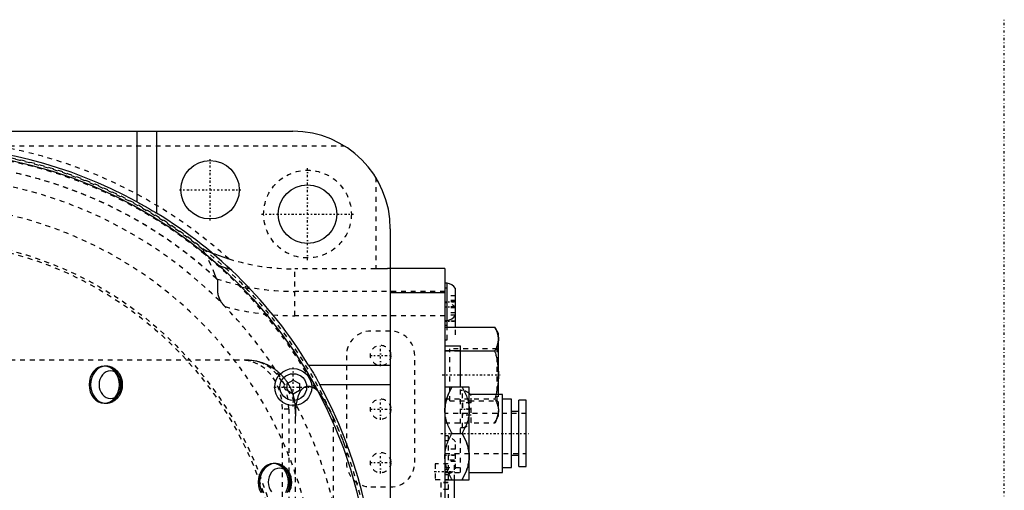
# Model space of a CAD drawing. Extents: x -584 to 223, y -128 to 128.
# Tile 20 of 20: x 21 to 223, y 23 to 120. Entities that reach past the tile are written whole.
import ezdxf

# ---------------------------------------------------------------- set-up
doc = ezdxf.new("R2010")
doc.units = 0
doc.linetypes.add('CENTER', pattern=[1.5, 0.45, -0.5, 0.05, -0.5])
doc.linetypes.add('DASHED', pattern=[2, 1, -1])
for name, color, linetype in [('AM_0', 7, 'CONTINUOUS'), ('AM_3', 7, 'DASHED'), ('AM_7', 7, 'CENTER')]:
    doc.layers.add(name, color=color, linetype=linetype)

msp = doc.modelspace()

# ---------------------------------------------------------------- linework, layer by layer
at = {"layer": 'AM_0', "color": 7, "linetype": 'CONTINUOUS'}
for p, q in [((-77, 97), (77, 97)), ((45, 97), (45, 82.53)), ((49, 97), (49, 80.22)), ((97, 77), (97, -77)), ((108.2, 68.86), (97, 68.86)), ((108.2, 68.86), (108.2, -68.86)), ((108.65, 65.8), (108.2, 65.8)), ((108.65, 56.81), (108.65, 65.8)), ((110.4, 56.81), (110.4, 64.75)), ((108.2, 63.86), (97, 63.86)), ((108.2, 58.2), (108.65, 58.2)), ((108.2, 57.2), (108.65, 57.2)), ((108.2, 56.81), (118.44, 56.81)), ((119.2, 55.5), (118.44, 56.81)), ((119.2, 43), (119.2, 55.5)), ((108.2, 53), (111.4, 53)), ((111.4, 44.5), (111.4, 53)), ((108.2, 52), (111.4, 52)), ((111.4, 51.91), (118.44, 51.91)), ((80.22, 49), (97, 49)), ((75.83, 45.22), (77.08, 45.94)), ((75.83, 43.78), (75.83, 45.22)), ((77.08, 45.94), (78.33, 45.22)), ((78.33, 45.22), (78.33, 43.78)), ((97, 45), (82.53, 45)), ((113.2, 44.5), (108.2, 44.5)), ((113.2, 25.5), (113.2, 44.5)), ((77.08, 43.06), (75.83, 43.78)), ((78.33, 43.78), (77.08, 43.06)), ((120, 43), (113.2, 43)), ((120, 27), (120, 43)), ((121.9, 42), (120, 42)), ((121.9, 28), (121.9, 42)), ((124.9, 41.8), (123.4, 41.8)), ((123.4, 28.2), (123.4, 41.8)), ((124.9, 28.2), (124.9, 41.8)), ((123.4, 39.5), (121.9, 39.5)), ((109.67, 35), (111.73, 35)), ((121.9, 30.5), (123.4, 30.5)), ((113.2, 27), (120, 27)), ((120, 28), (121.9, 28)), ((123.4, 28.2), (124.9, 28.2)), ((108.2, 25.5), (113.2, 25.5)), ((110.2, 3), (110.2, 25.5))]:
    msp.add_line(p, q, dxfattribs=at)
for points in [[(45, 82.53, 0), (45.12, 82.46, 0), (45.37, 82.33, 0), (45.62, 82.19, 0), (45.74, 82.12, 0), (45.87, 82.05, 0), (46.12, 81.91, 0), (46.37, 81.77, 0), (46.61, 81.63, 0), (46.86, 81.49, 0), (47.1, 81.35, 0), (47.21, 81.28, 0), (47.33, 81.22, 0), (47.56, 81.08, 0), (47.78, 80.95, 0), (47.99, 80.83, 0), (48.2, 80.7, 0), (48.39, 80.59, 0), (48.48, 80.53, 0), (48.57, 80.48, 0), (48.75, 80.37, 0), (48.92, 80.27, 0), (49, 80.22, 0)], [(118.44, 56.81, 0), (118.48, 56.74, 0), (118.57, 56.59, 0), (118.64, 56.45, 0), (118.68, 56.37, 0), (118.71, 56.3, 0), (118.78, 56.16, 0), (118.84, 56.02, 0), (118.89, 55.88, 0), (118.95, 55.75, 0), (118.99, 55.61, 0), (119.01, 55.55, 0), (119.03, 55.48, 0), (119.07, 55.35, 0), (119.1, 55.21, 0), (119.13, 55.08, 0), (119.15, 54.95, 0), (119.17, 54.82, 0), (119.18, 54.76, 0), (119.19, 54.69, 0), (119.19, 54.56, 0), (119.2, 54.43, 0), (119.2, 54.36, 0)], [(119.2, 54.36, 0), (119.2, 54.3, 0), (119.19, 54.16, 0), (119.19, 54.03, 0), (119.18, 53.97, 0), (119.17, 53.9, 0), (119.15, 53.77, 0), (119.13, 53.64, 0), (119.1, 53.51, 0), (119.07, 53.38, 0), (119.03, 53.24, 0), (119.01, 53.18, 0), (118.99, 53.11, 0), (118.95, 52.97, 0), (118.89, 52.84, 0), (118.84, 52.7, 0), (118.78, 52.56, 0), (118.71, 52.42, 0), (118.68, 52.35, 0), (118.64, 52.28, 0), (118.57, 52.13, 0), (118.48, 51.98, 0), (118.44, 51.91, 0)], [(118.44, 51.91, 0), (118.48, 51.76, 0), (118.57, 51.46, 0), (118.64, 51.17, 0), (118.68, 51.03, 0), (118.71, 50.88, 0), (118.78, 50.6, 0), (118.84, 50.32, 0), (118.89, 50.05, 0), (118.95, 49.77, 0), (118.99, 49.5, 0), (119.01, 49.37, 0), (119.03, 49.24, 0), (119.07, 48.97, 0), (119.1, 48.71, 0), (119.13, 48.44, 0), (119.15, 48.18, 0), (119.17, 47.92, 0), (119.18, 47.79, 0), (119.19, 47.66, 0), (119.19, 47.39, 0), (119.2, 47.13, 0), (119.2, 47, 0)], [(80.22, 49, 0), (80.27, 48.92, 0), (80.37, 48.75, 0), (80.48, 48.57, 0), (80.53, 48.48, 0), (80.59, 48.39, 0), (80.7, 48.2, 0), (80.83, 47.99, 0), (80.95, 47.78, 0), (81.08, 47.56, 0), (81.22, 47.33, 0), (81.28, 47.21, 0), (81.35, 47.1, 0), (81.49, 46.86, 0), (81.63, 46.61, 0), (81.77, 46.37, 0), (81.91, 46.12, 0), (82.05, 45.87, 0), (82.12, 45.74, 0), (82.19, 45.62, 0), (82.33, 45.37, 0), (82.46, 45.12, 0), (82.53, 45, 0)], [(119.2, 47, 0), (119.2, 46.89, 0), (119.2, 46.67, 0), (119.19, 46.46, 0), (119.19, 46.35, 0), (119.18, 46.24, 0), (119.17, 46.02, 0), (119.15, 45.81, 0), (119.13, 45.59, 0), (119.11, 45.37, 0), (119.09, 45.15, 0), (119.07, 45.04, 0), (119.06, 44.93, 0), (119.03, 44.71, 0), (118.99, 44.49, 0), (118.95, 44.27, 0), (118.91, 44.04, 0), (118.87, 43.82, 0), (118.84, 43.7, 0), (118.82, 43.59, 0), (118.77, 43.36, 0), (118.71, 43.12, 0), (118.68, 43, 0)], [(108.2, 39.75, 0), (108.2, 39.88, 0), (108.21, 40.13, 0), (108.23, 40.39, 0), (108.24, 40.51, 0), (108.26, 40.64, 0), (108.29, 40.89, 0), (108.34, 41.15, 0), (108.39, 41.4, 0), (108.45, 41.66, 0), (108.52, 41.91, 0), (108.56, 42.04, 0), (108.6, 42.17, 0), (108.69, 42.43, 0), (108.79, 42.7, 0), (108.9, 42.97, 0), (109.02, 43.23, 0), (109.14, 43.51, 0), (109.21, 43.65, 0), (109.28, 43.79, 0), (109.43, 44.07, 0), (109.59, 44.35, 0), (109.67, 44.5, 0)], [(111.73, 44.5, 0), (111.81, 44.35, 0), (111.97, 44.07, 0), (112.12, 43.79, 0), (112.19, 43.65, 0), (112.26, 43.51, 0), (112.38, 43.23, 0), (112.5, 42.97, 0), (112.61, 42.7, 0), (112.71, 42.43, 0), (112.8, 42.17, 0), (112.84, 42.04, 0), (112.88, 41.91, 0), (112.95, 41.66, 0), (113.01, 41.4, 0), (113.06, 41.15, 0), (113.11, 40.89, 0), (113.14, 40.64, 0), (113.16, 40.51, 0), (113.17, 40.39, 0), (113.19, 40.13, 0), (113.2, 39.88, 0), (113.2, 39.75, 0)], [(109.67, 35, 0), (109.59, 35.15, 0), (109.43, 35.43, 0), (109.28, 35.71, 0), (109.21, 35.85, 0), (109.14, 35.99, 0), (109.02, 36.27, 0), (108.9, 36.53, 0), (108.79, 36.8, 0), (108.69, 37.07, 0), (108.6, 37.33, 0), (108.56, 37.46, 0), (108.52, 37.59, 0), (108.45, 37.84, 0), (108.39, 38.1, 0), (108.34, 38.35, 0), (108.29, 38.61, 0), (108.26, 38.86, 0), (108.24, 38.99, 0), (108.23, 39.11, 0), (108.21, 39.37, 0), (108.2, 39.62, 0), (108.2, 39.75, 0)], [(113.2, 39.75, 0), (113.2, 39.62, 0), (113.19, 39.37, 0), (113.17, 39.11, 0), (113.16, 38.99, 0), (113.14, 38.86, 0), (113.11, 38.61, 0), (113.06, 38.35, 0), (113.01, 38.1, 0), (112.95, 37.84, 0), (112.88, 37.59, 0), (112.84, 37.46, 0), (112.8, 37.33, 0), (112.71, 37.07, 0), (112.61, 36.8, 0), (112.5, 36.53, 0), (112.38, 36.27, 0), (112.26, 35.99, 0), (112.19, 35.85, 0), (112.12, 35.71, 0), (111.97, 35.43, 0), (111.81, 35.15, 0), (111.73, 35, 0)], [(108.2, 30.25, 0), (108.2, 30.38, 0), (108.21, 30.63, 0), (108.23, 30.89, 0), (108.24, 31.01, 0), (108.26, 31.14, 0), (108.29, 31.39, 0), (108.34, 31.65, 0), (108.39, 31.9, 0), (108.45, 32.16, 0), (108.52, 32.41, 0), (108.56, 32.54, 0), (108.6, 32.67, 0), (108.69, 32.93, 0), (108.79, 33.2, 0), (108.9, 33.47, 0), (109.02, 33.73, 0), (109.14, 34.01, 0), (109.21, 34.15, 0), (109.28, 34.29, 0), (109.43, 34.57, 0), (109.59, 34.85, 0), (109.67, 35, 0)], [(111.73, 35, 0), (111.81, 34.85, 0), (111.97, 34.57, 0), (112.12, 34.29, 0), (112.19, 34.15, 0), (112.26, 34.01, 0), (112.38, 33.73, 0), (112.5, 33.47, 0), (112.61, 33.2, 0), (112.71, 32.93, 0), (112.8, 32.67, 0), (112.84, 32.54, 0), (112.88, 32.41, 0), (112.95, 32.16, 0), (113.01, 31.9, 0), (113.06, 31.65, 0), (113.11, 31.39, 0), (113.14, 31.14, 0), (113.16, 31.01, 0), (113.17, 30.89, 0), (113.19, 30.63, 0), (113.2, 30.38, 0), (113.2, 30.25, 0)], [(109.67, 25.5, 0), (109.59, 25.65, 0), (109.43, 25.93, 0), (109.28, 26.21, 0), (109.21, 26.35, 0), (109.14, 26.49, 0), (109.02, 26.77, 0), (108.9, 27.03, 0), (108.79, 27.3, 0), (108.69, 27.57, 0), (108.6, 27.83, 0), (108.56, 27.96, 0), (108.52, 28.09, 0), (108.45, 28.34, 0), (108.39, 28.6, 0), (108.34, 28.85, 0), (108.29, 29.11, 0), (108.26, 29.36, 0), (108.24, 29.49, 0), (108.23, 29.61, 0), (108.21, 29.87, 0), (108.2, 30.12, 0), (108.2, 30.25, 0)], [(113.2, 30.25, 0), (113.2, 30.12, 0), (113.19, 29.87, 0), (113.17, 29.61, 0), (113.16, 29.49, 0), (113.14, 29.36, 0), (113.11, 29.11, 0), (113.06, 28.85, 0), (113.01, 28.6, 0), (112.95, 28.34, 0), (112.88, 28.09, 0), (112.84, 27.96, 0), (112.8, 27.83, 0), (112.71, 27.57, 0), (112.61, 27.3, 0), (112.5, 27.03, 0), (112.38, 26.77, 0), (112.26, 26.49, 0), (112.19, 26.35, 0), (112.12, 26.21, 0), (111.97, 25.93, 0), (111.81, 25.65, 0), (111.73, 25.5, 0)]]:
    msp.add_polyline3d(points, dxfattribs=at)
for centre, radius in [((0, 0), 93), ((60, 85), 6), ((80, 80), 6), ((77.08, 44.5), 3.8), ((77.08, 44.5), 2.75)]:
    msp.add_circle(centre, radius, dxfattribs=at)
for centre, radius, start, end in [((77, 77), 20, 0, 90), ((0, 0), 94, 61.3979, 118.6021), ((0, 0), 94, 31.4179, 58.5821), ((77.4, 115), 48.14, 251.1944, 254.0133), ((77.4, 115), 51.14, 257.671, 259.6376), ((108.35, 63.32), 2.5, 34.9465, 83.126), ((108.35, 60.68), 2.5, 276.874, 325.0535), ((0, 0), 94, 331.3979, 28.6021), ((111.55, 41.32), 2.5, 42.2844, 48.724)]:
    msp.add_arc(centre, radius, start, end, dxfattribs=at)
at = {"layer": 'AM_3', "color": 6, "linetype": 'DASHED'}
for p, q in [((16.86, 94), (87.54, 94)), ((94, 87.54), (94, 68.77)), ((77.4, 59.14), (77.4, 68.77)), ((94, 68.77), (77.4, 68.77)), ((108.2, 68.85), (97, 68.85)), ((108.65, 64.8), (108.2, 64.8)), ((108.2, 64.14), (77.4, 64.14)), ((110.4, 63.25), (108.6, 63.25)), ((108.6, 63.25), (108.6, 59.75)), ((108.65, 61.8), (108.2, 61.8)), ((110.4, 62.25), (108.6, 62.25)), ((110.4, 62), (108.6, 62)), ((110.4, 61), (108.6, 61)), ((110.4, 60.75), (108.6, 60.75)), ((108.2, 59.14), (77.4, 59.14)), ((110.4, 59.75), (108.6, 59.75)), ((108.6, 59.25), (108.6, 56.75)), ((110.4, 59.25), (108.6, 59.25)), ((110.4, 58), (108.6, 58)), ((110.4, 56.75), (108.6, 56.75)), ((108.65, 54.2), (108.65, 56.81)), ((110.4, 55.25), (110.4, 56.81)), ((97, 56), (93, 56)), ((108.2, 54.2), (108.65, 54.2)), ((119.2, 52.6), (118.95, 52.35)), ((88, 51), (88, 29)), ((102, 29), (102, 51)), ((108.2, 51.91), (111.4, 51.91)), ((118.95, 52.35), (109.2, 52.35)), ((109.2, 41.65), (109.2, 52.35)), ((118.95, 41.65), (118.95, 52.35)), ((68.01, 50), (-45.43, 50)), ((38.59, 48.8), (38.28, 48.8)), ((111.4, 27), (111.4, 44.5)), ((111.85, 43.8), (111.4, 43.8)), ((111.85, 36.2), (111.85, 43.8)), ((113.6, 37.25), (113.6, 42.75)), ((119.2, 38.5), (119.2, 43)), ((38.28, 41.2), (38.59, 41.2)), ((108.2, 42.09), (118.44, 42.09)), ((109.2, 41.65), (118.95, 41.65)), ((111.8, 41.25), (111.8, 38.75)), ((113.6, 41.25), (111.8, 41.25)), ((118.95, 41.65), (119.2, 41.4)), ((74.88, -40), (74.88, 40)), ((76.2, 40), (74.88, 40)), ((76.2, 40), (76.2, -40)), ((77.5, 40), (77.5, -40)), ((124.9, 39.1), (108.2, 39.1)), ((113.6, 40), (111.8, 40)), ((113.6, 38.75), (111.8, 38.75)), ((118.44, 37.19), (119.2, 38.5)), ((85.27, 38.28), (85.27, 6.45)), ((108.2, 37.19), (118.44, 37.19)), ((108.9, 34.5), (108.2, 34.5)), ((108.9, 34.5), (108.9, -13.5)), ((111.4, 36.2), (111.85, 36.2)), ((108.9, 33.5), (108.2, 33.5)), ((110.4, 27.75), (110.4, 33.25)), ((108.2, 30.9), (124.9, 30.9)), ((110.4, 31.75), (108.9, 31.75)), ((110.4, 30.5), (108.9, 30.5)), ((73.29, 28.8), (72.98, 28.8)), ((108.9, 28.75), (106.2, 28.75)), ((106.2, 28.75), (106.2, 25.55)), ((110.2, 29.5), (108.2, 29.5)), ((110.4, 29.25), (108.9, 29.25)), ((110.2, 25.5), (110.2, 29.5)), ((108.2, 28), (111.4, 28)), ((108.9, 27.5), (108.2, 27.5)), ((108.2, 27), (111.4, 27)), ((108.9, 26.5), (108.2, 26.5)), ((106.2, 25.55), (108.9, 25.55)), ((108.9, 24.9), (107.4, 24.9)), ((107.4, 24.9), (107.4, -3.9)), ((108.9, 24.87), (107.4, 24.87)), ((93, 24), (97, 24)), ((108.9, 23.47), (107.4, 23.47))]:
    msp.add_line(p, q, dxfattribs=at)
for points in [[(38.28, 41.2), (38.89, 41.27), (39.47, 41.49), (40.01, 41.84), (40.48, 42.31), (40.87, 42.89), (41.16, 43.55), (41.33, 44.26), (41.39, 45), (41.33, 45.74), (41.16, 46.45), (40.87, 47.11), (40.48, 47.69), (40.01, 48.16), (39.47, 48.51), (38.89, 48.73), (38.28, 48.8), (37.67, 48.73), (37.09, 48.51), (36.55, 48.16), (36.08, 47.69), (35.69, 47.11), (35.41, 46.45), (35.23, 45.74), (35.17, 45), (35.23, 44.26), (35.41, 43.55), (35.69, 42.89), (36.08, 42.31), (36.55, 41.84), (37.09, 41.49), (37.67, 41.27)], [(38.59, 41.2), (39.19, 41.27), (39.78, 41.49), (40.32, 41.84), (40.79, 42.31), (41.17, 42.89), (41.46, 43.55), (41.64, 44.26), (41.7, 45), (41.64, 45.74), (41.46, 46.45), (41.17, 47.11), (40.79, 47.69), (40.32, 48.16), (39.78, 48.51), (39.19, 48.73), (38.59, 48.8), (37.98, 48.73), (37.4, 48.51), (36.86, 48.16), (36.39, 47.69), (36, 47.11), (35.71, 46.45), (35.53, 45.74), (35.47, 45), (35.53, 44.26), (35.71, 43.55), (36, 42.89), (36.39, 42.31), (36.86, 41.84), (37.4, 41.49), (37.98, 41.27)], [(39.56, 47.85), (39.11, 47.8), (38.67, 47.64), (38.26, 47.37), (37.91, 47.02), (37.62, 46.59), (37.4, 46.09), (37.27, 45.56), (37.22, 45), (37.27, 44.44), (37.4, 43.91), (37.62, 43.41), (37.91, 42.98), (38.26, 42.63), (38.67, 42.36), (39.11, 42.2), (39.56, 42.15), (40.02, 42.2), (40.46, 42.36), (40.86, 42.63), (41.21, 42.98), (41.51, 43.41), (41.72, 43.91), (41.85, 44.44), (41.9, 45), (41.85, 45.56), (41.72, 46.09), (41.51, 46.59), (41.21, 47.02), (40.86, 47.37), (40.46, 47.64), (40.02, 47.8)]]:
    msp.add_lwpolyline(points, close=True, dxfattribs=at)
for points in [[(74.88, 40), (74.72, 41.95), (74.25, 43.83), (73.5, 45.56), (72.48, 47.07), (71.24, 48.31), (69.82, 49.24), (68.28, 49.81), (66.69, 50)], [(76.2, 40), (76.04, 41.95), (75.57, 43.83), (74.82, 45.56), (73.8, 47.07), (72.56, 48.31), (71.14, 49.24), (69.6, 49.81), (68.01, 50)], [(75.57, 22.89), (75.86, 23.55), (76.04, 24.26), (76.1, 25), (76.04, 25.74), (75.86, 26.45), (75.57, 27.11), (75.18, 27.69), (74.71, 28.16), (74.17, 28.51), (73.59, 28.73), (72.98, 28.8), (72.38, 28.73), (71.79, 28.51), (71.25, 28.16), (70.78, 27.69), (70.39, 27.11), (70.11, 26.45), (69.93, 25.74), (69.87, 25), (69.93, 24.26), (70.11, 23.55), (70.39, 22.89)], [(75.87, 22.89), (76.16, 23.55), (76.34, 24.26), (76.4, 25), (76.34, 25.74), (76.16, 26.45), (75.87, 27.11), (75.49, 27.69), (75.02, 28.16), (74.48, 28.51), (73.89, 28.73), (73.29, 28.8), (72.68, 28.73), (72.1, 28.51), (71.56, 28.16), (71.09, 27.69), (70.7, 27.11), (70.41, 26.45), (70.23, 25.74), (70.17, 25), (70.23, 24.26), (70.41, 23.55), (70.7, 22.89)], [(75.91, 22.98), (76.21, 23.41), (76.42, 23.91), (76.55, 24.44), (76.6, 25), (76.55, 25.56), (76.42, 26.09), (76.21, 26.59), (75.91, 27.02), (75.56, 27.37), (75.16, 27.64), (74.72, 27.8), (74.26, 27.85), (73.81, 27.8), (73.37, 27.64), (72.96, 27.37), (72.61, 27.02), (72.32, 26.59), (72.1, 26.09), (71.97, 25.56), (71.92, 25), (71.97, 24.44), (72.1, 23.91), (72.32, 23.41), (72.61, 22.98)]]:
    msp.add_lwpolyline(points, dxfattribs=at)
for points in [[(63.87, 70.79, 0), (63.68, 70.85, 0), (63.3, 70.98, 0), (62.91, 71.1, 0), (62.72, 71.16, 0), (62.52, 71.23, 0), (62.14, 71.36, 0), (61.76, 71.49, 0), (61.39, 71.62, 0), (61.04, 71.75, 0), (60.7, 71.88, 0), (60.54, 71.94, 0), (60.38, 72, 0), (60.07, 72.12, 0), (59.79, 72.23, 0), (59.53, 72.34, 0), (59.38, 72.4, 0), (59.34, 72.41, 0), (59.3, 72.43, 0), (59.28, 72.44, 0), (59.25, 72.45, 0), (59.21, 72.47, 0), (59.17, 72.48, 0), (59.13, 72.5, 0), (59.09, 72.52, 0), (59.05, 72.53, 0), (59.03, 72.54, 0), (59.01, 72.55, 0), (58.97, 72.57, 0), (58.93, 72.58, 0), (58.91, 72.59, 0), (58.89, 72.6, 0), (58.85, 72.61, 0), (58.82, 72.63, 0), (58.8, 72.64, 0), (58.78, 72.64, 0), (58.75, 72.66, 0), (58.72, 72.67, 0), (58.68, 72.68, 0), (58.65, 72.7, 0), (58.62, 72.71, 0), (58.61, 72.71, 0), (58.6, 72.72, 0), (58.57, 72.73, 0), (58.56, 72.73, 0), (58.56, 72.73, 0), (58.55, 72.74, 0), (58.55, 72.74, 0), (58.55, 72.74, 0), (58.55, 72.74, 0), (58.54, 72.74, 0), (58.54, 72.74, 0), (58.54, 72.74, 0), (58.53, 72.74, 0), (58.53, 72.74, 0), (58.53, 72.74, 0), (58.53, 72.74, 0), (58.52, 72.75, 0), (58.52, 72.75, 0), (58.52, 72.75, 0), (58.52, 72.75, 0), (58.52, 72.75, 0), (58.51, 72.75, 0), (58.51, 72.75, 0), (58.51, 72.75, 0), (58.51, 72.75, 0), (58.51, 72.75, 0), (58.5, 72.75, 0), (58.5, 72.75, 0), (58.5, 72.75, 0), (58.5, 72.75, 0), (58.5, 72.75, 0), (58.5, 72.75, 0), (58.5, 72.75, 0), (58.5, 72.75, 0), (58.49, 72.76, 0), (58.49, 72.76, 0), (58.49, 72.76, 0), (58.49, 72.76, 0), (58.49, 72.76, 0), (58.49, 72.76, 0), (58.49, 72.76, 0), (58.49, 72.76, 0), (58.49, 72.76, 0), (58.49, 72.76, 0), (58.49, 72.76, 0), (58.49, 72.76, 0), (58.49, 72.75, 0), (58.49, 72.75, 0), (58.49, 72.75, 0), (58.49, 72.75, 0), (58.49, 72.75, 0), (58.49, 72.75, 0), (58.49, 72.75, 0), (58.49, 72.75, 0)], [(61.35, 66.74, 0), (61.01, 67.63, 0), (60.19, 69.58, 0), (59.13, 71.67, 0), (58.49, 72.75, 0)], [(97, 68.85, 0), (97, 68.85, 0), (96.99, 68.85, 0), (96.99, 68.85, 0), (96.99, 68.85, 0), (96.99, 68.85, 0), (96.98, 68.85, 0), (96.98, 68.85, 0), (96.97, 68.85, 0), (96.96, 68.84, 0), (96.96, 68.84, 0), (96.95, 68.84, 0), (96.95, 68.84, 0), (96.94, 68.84, 0), (96.93, 68.84, 0), (96.93, 68.84, 0), (96.92, 68.84, 0), (96.91, 68.84, 0), (96.9, 68.84, 0), (96.89, 68.83, 0), (96.88, 68.83, 0), (96.87, 68.83, 0), (96.86, 68.83, 0), (96.86, 68.83, 0), (96.85, 68.83, 0), (96.83, 68.83, 0), (96.82, 68.83, 0), (96.82, 68.83, 0), (96.8, 68.83, 0), (96.79, 68.83, 0), (96.77, 68.82, 0), (96.75, 68.82, 0), (96.74, 68.82, 0), (96.73, 68.82, 0), (96.72, 68.82, 0), (96.7, 68.82, 0), (96.68, 68.82, 0), (96.66, 68.82, 0), (96.64, 68.82, 0), (96.62, 68.82, 0), (96.61, 68.82, 0), (96.6, 68.81, 0), (96.58, 68.81, 0), (96.56, 68.81, 0), (96.54, 68.81, 0), (96.52, 68.81, 0), (96.49, 68.81, 0), (96.48, 68.81, 0), (96.47, 68.81, 0), (96.44, 68.81, 0), (96.42, 68.81, 0), (96.39, 68.81, 0), (96.37, 68.8, 0), (96.34, 68.8, 0), (96.33, 68.8, 0), (96.32, 68.8, 0), (96.29, 68.8, 0), (96.26, 68.8, 0), (96.23, 68.8, 0), (96.2, 68.8, 0), (96.17, 68.8, 0), (96.16, 68.8, 0), (96.15, 68.8, 0), (96.12, 68.8, 0), (96.09, 68.8, 0), (96.07, 68.8, 0), (96.05, 68.79, 0), (96.02, 68.79, 0), (95.99, 68.79, 0), (95.98, 68.79, 0), (95.96, 68.79, 0), (95.93, 68.79, 0), (95.9, 68.79, 0), (95.86, 68.79, 0), (95.83, 68.79, 0), (95.8, 68.79, 0), (95.78, 68.79, 0), (95.76, 68.79, 0), (95.73, 68.79, 0), (95.69, 68.79, 0), (95.66, 68.79, 0), (95.62, 68.79, 0), (95.59, 68.78, 0), (95.57, 68.78, 0), (95.55, 68.78, 0), (95.51, 68.78, 0), (95.48, 68.78, 0), (95.44, 68.78, 0), (95.4, 68.78, 0), (95.37, 68.78, 0), (95.35, 68.78, 0), (95.33, 68.78, 0), (95.29, 68.78, 0), (95.25, 68.78, 0), (95.21, 68.78, 0), (95.17, 68.78, 0), (95.13, 68.78, 0), (95.11, 68.78, 0), (95.1, 68.78, 0), (95.06, 68.78, 0), (95.02, 68.78, 0), (94.98, 68.78, 0), (94.94, 68.78, 0), (94.9, 68.78, 0), (94.88, 68.78, 0), (94.86, 68.77, 0), (94.81, 68.77, 0), (94.77, 68.77, 0), (94.75, 68.77, 0), (94.73, 68.77, 0), (94.69, 68.77, 0), (94.65, 68.77, 0), (94.63, 68.77, 0), (94.61, 68.77, 0), (94.57, 68.77, 0), (94.53, 68.77, 0), (94.48, 68.77, 0), (94.44, 68.77, 0), (94.4, 68.77, 0), (94.38, 68.77, 0), (94.36, 68.77, 0), (94.32, 68.77, 0), (94.27, 68.77, 0), (94.23, 68.77, 0), (94.19, 68.77, 0), (94.15, 68.77, 0), (94.13, 68.77, 0), (94.11, 68.77, 0), (94.06, 68.77, 0), (94.02, 68.77, 0), (94, 68.77, 0)], [(61.35, 66.74, 0), (61.36, 66.73, 0), (61.38, 66.72, 0), (61.4, 66.71, 0), (61.41, 66.7, 0)], [(61.41, 66.7, 0), (61.41, 66.69, 0), (61.42, 66.68, 0), (61.43, 66.67, 0), (61.44, 66.66, 0), (61.45, 66.65, 0), (61.46, 66.64, 0), (61.47, 66.62, 0), (61.47, 66.6, 0), (61.48, 66.58, 0), (61.49, 66.56, 0), (61.49, 66.55, 0), (61.5, 66.54, 0), (61.51, 66.52, 0), (61.51, 66.5, 0), (61.52, 66.47, 0), (61.52, 66.45, 0), (61.53, 66.42, 0), (61.53, 66.41, 0), (61.53, 66.4, 0), (61.54, 66.37, 0), (61.54, 66.34, 0), (61.54, 66.32, 0), (61.54, 66.31, 0), (61.55, 66.28, 0), (61.55, 66.25, 0), (61.55, 66.23, 0), (61.55, 66.21, 0), (61.55, 66.18, 0), (61.55, 66.14, 0), (61.55, 66.11, 0), (61.55, 66.07, 0), (61.55, 66.03, 0), (61.55, 66.01, 0), (61.55, 65.99, 0), (61.55, 65.95, 0), (61.55, 65.91, 0), (61.55, 65.87, 0), (61.55, 65.83, 0), (61.55, 65.79, 0), (61.55, 65.77, 0), (61.55, 65.75, 0), (61.54, 65.7, 0), (61.54, 65.66, 0), (61.54, 65.61, 0), (61.54, 65.57, 0), (61.54, 65.52, 0), (61.53, 65.5, 0), (61.53, 65.47, 0), (61.53, 65.42, 0), (61.53, 65.38, 0), (61.53, 65.33, 0), (61.52, 65.28, 0), (61.52, 65.23, 0), (61.52, 65.2, 0), (61.52, 65.18, 0), (61.52, 65.13, 0), (61.52, 65.07, 0), (61.51, 65.02, 0), (61.51, 64.97, 0), (61.51, 64.92, 0), (61.51, 64.89, 0), (61.51, 64.86, 0), (61.51, 64.81, 0), (61.51, 64.75, 0), (61.51, 64.73, 0), (61.51, 64.7, 0), (61.51, 64.64, 0), (61.51, 64.59, 0), (61.51, 64.56, 0), (61.51, 64.53, 0), (61.51, 64.47, 0), (61.51, 64.42, 0), (61.52, 64.36, 0), (61.52, 64.3, 0), (61.52, 64.25, 0), (61.52, 64.22, 0), (61.53, 64.19, 0), (61.53, 64.13, 0), (61.54, 64.07, 0), (61.54, 64.01, 0), (61.55, 63.95, 0), (61.55, 63.9, 0), (61.56, 63.87, 0), (61.56, 63.84, 0), (61.57, 63.77, 0), (61.58, 63.71, 0), (61.59, 63.65, 0), (61.6, 63.58, 0), (61.62, 63.52, 0), (61.62, 63.48, 0), (61.63, 63.45, 0), (61.65, 63.38, 0), (61.67, 63.31, 0), (61.68, 63.24, 0), (61.71, 63.17, 0), (61.73, 63.1, 0), (61.74, 63.06, 0), (61.75, 63.02, 0), (61.78, 62.95, 0), (61.81, 62.87, 0), (61.84, 62.79, 0), (61.87, 62.71, 0), (61.91, 62.63, 0), (61.92, 62.59, 0), (61.94, 62.56, 0), (61.98, 62.48, 0), (62.02, 62.4, 0), (62.04, 62.36, 0), (62.06, 62.32, 0), (62.11, 62.25, 0), (62.15, 62.17, 0), (62.17, 62.14, 0), (62.2, 62.1, 0), (62.24, 62.03, 0), (62.29, 61.95, 0), (62.34, 61.88, 0), (62.39, 61.81, 0), (62.44, 61.74, 0), (62.47, 61.7, 0), (62.5, 61.67, 0), (62.55, 61.6, 0), (62.61, 61.52, 0), (62.67, 61.45, 0), (62.74, 61.37, 0), (62.81, 61.29, 0), (62.84, 61.25, 0), (62.88, 61.21, 0), (62.95, 61.13, 0), (63.03, 61.05, 0), (63.07, 61.01, 0)], [(119.2, 54.36, 0), (119.2, 54.43, 0), (119.19, 54.56, 0), (119.19, 54.69, 0), (119.18, 54.76, 0), (119.17, 54.82, 0), (119.15, 54.95, 0), (119.13, 55.08, 0), (119.1, 55.21, 0), (119.07, 55.35, 0), (119.03, 55.48, 0), (119.01, 55.55, 0), (118.99, 55.61, 0), (118.95, 55.75, 0), (118.89, 55.88, 0), (118.84, 56.02, 0), (118.78, 56.16, 0), (118.71, 56.3, 0), (118.68, 56.37, 0), (118.64, 56.45, 0), (118.57, 56.59, 0), (118.48, 56.74, 0), (118.44, 56.81, 0)], [(118.44, 51.91, 0), (118.48, 51.98, 0), (118.57, 52.13, 0), (118.64, 52.28, 0), (118.68, 52.35, 0), (118.71, 52.42, 0), (118.78, 52.56, 0), (118.84, 52.7, 0), (118.89, 52.84, 0), (118.95, 52.97, 0), (118.99, 53.11, 0), (119.01, 53.18, 0), (119.03, 53.24, 0), (119.07, 53.38, 0), (119.1, 53.51, 0), (119.13, 53.64, 0), (119.15, 53.77, 0), (119.17, 53.9, 0), (119.18, 53.97, 0), (119.19, 54.03, 0), (119.19, 54.16, 0), (119.2, 54.3, 0), (119.2, 54.36, 0)], [(38.59, 41.2, 0), (38.64, 41.2, 0), (38.74, 41.2, 0), (38.85, 41.21, 0), (38.9, 41.22, 0), (38.95, 41.22, 0), (39.05, 41.23, 0), (39.16, 41.25, 0), (39.26, 41.27, 0), (39.36, 41.29, 0), (39.46, 41.32, 0), (39.51, 41.34, 0), (39.56, 41.35, 0), (39.66, 41.38, 0), (39.76, 41.42, 0), (39.86, 41.46, 0), (39.95, 41.5, 0), (40.04, 41.55, 0), (40.09, 41.57, 0), (40.14, 41.6, 0), (40.23, 41.65, 0), (40.32, 41.7, 0), (40.36, 41.73, 0), (40.41, 41.76, 0), (40.49, 41.82, 0), (40.58, 41.88, 0), (40.62, 41.91, 0), (40.66, 41.95, 0), (40.74, 42.01, 0), (40.82, 42.08, 0), (40.9, 42.15, 0), (40.97, 42.23, 0), (41.04, 42.31, 0), (41.08, 42.35, 0), (41.11, 42.39, 0), (41.18, 42.47, 0), (41.25, 42.55, 0), (41.31, 42.63, 0), (41.37, 42.72, 0), (41.43, 42.81, 0), (41.46, 42.86, 0), (41.49, 42.9, 0), (41.54, 42.99, 0), (41.59, 43.09, 0), (41.64, 43.18, 0), (41.69, 43.28, 0), (41.73, 43.37, 0), (41.75, 43.42, 0), (41.77, 43.47, 0), (41.81, 43.57, 0), (41.85, 43.68, 0), (41.88, 43.78, 0), (41.91, 43.88, 0), (41.94, 43.99, 0), (41.95, 44.04, 0), (41.96, 44.09, 0), (41.98, 44.2, 0), (42, 44.3, 0), (42.02, 44.41, 0), (42.03, 44.52, 0), (42.04, 44.62, 0), (42.05, 44.68, 0), (42.05, 44.73, 0), (42.06, 44.84, 0), (42.06, 44.95, 0), (42.06, 45, 0), (42.06, 45.05, 0), (42.06, 45.16, 0), (42.05, 45.27, 0), (42.05, 45.32, 0), (42.04, 45.38, 0), (42.03, 45.49, 0), (42.02, 45.59, 0), (42, 45.7, 0), (41.98, 45.81, 0), (41.96, 45.91, 0), (41.95, 45.96, 0), (41.94, 46.02, 0), (41.91, 46.12, 0), (41.88, 46.22, 0), (41.85, 46.33, 0), (41.81, 46.43, 0), (41.77, 46.53, 0), (41.75, 46.58, 0), (41.73, 46.63, 0), (41.69, 46.72, 0), (41.64, 46.82, 0), (41.59, 46.92, 0), (41.54, 47.01, 0), (41.49, 47.1, 0), (41.46, 47.15, 0), (41.43, 47.19, 0), (41.37, 47.28, 0), (41.31, 47.37, 0), (41.25, 47.45, 0), (41.18, 47.53, 0), (41.11, 47.62, 0), (41.08, 47.65, 0), (41.04, 47.69, 0), (40.97, 47.77, 0), (40.9, 47.85, 0), (40.82, 47.92, 0), (40.74, 47.99, 0), (40.66, 48.06, 0), (40.62, 48.09, 0), (40.58, 48.12, 0), (40.49, 48.18, 0), (40.41, 48.24, 0), (40.36, 48.27, 0), (40.32, 48.3, 0), (40.23, 48.35, 0), (40.14, 48.4, 0), (40.09, 48.43, 0), (40.04, 48.45, 0), (39.95, 48.5, 0), (39.86, 48.54, 0), (39.76, 48.58, 0), (39.66, 48.62, 0), (39.56, 48.65, 0), (39.51, 48.66, 0), (39.46, 48.68, 0), (39.36, 48.71, 0), (39.26, 48.73, 0), (39.16, 48.75, 0), (39.05, 48.77, 0), (38.95, 48.78, 0), (38.9, 48.78, 0), (38.85, 48.79, 0), (38.74, 48.8, 0), (38.64, 48.8, 0), (38.59, 48.8, 0)], [(77.5, 40, 0), (77.5, 40.07, 0), (77.5, 40.22, 0), (77.49, 40.37, 0), (77.49, 40.44, 0), (77.49, 40.51, 0), (77.48, 40.66, 0), (77.47, 40.81, 0), (77.45, 40.96, 0), (77.44, 41.11, 0), (77.42, 41.26, 0), (77.41, 41.33, 0), (77.4, 41.4, 0), (77.38, 41.55, 0), (77.35, 41.7, 0), (77.33, 41.85, 0), (77.3, 42.01, 0), (77.26, 42.16, 0), (77.25, 42.23, 0), (77.23, 42.31, 0), (77.19, 42.46, 0), (77.15, 42.61, 0), (77.13, 42.68, 0), (77.11, 42.75, 0), (77.07, 42.9, 0), (77.02, 43.05, 0), (77, 43.13, 0), (76.97, 43.2, 0), (76.92, 43.35, 0), (76.87, 43.5, 0), (76.81, 43.64, 0), (76.75, 43.79, 0), (76.69, 43.94, 0), (76.66, 44.01, 0), (76.63, 44.08, 0), (76.56, 44.23, 0), (76.5, 44.37, 0), (76.42, 44.51, 0), (76.35, 44.65, 0), (76.28, 44.79, 0), (76.24, 44.86, 0), (76.2, 44.93, 0), (76.12, 45.07, 0), (76.04, 45.21, 0), (75.95, 45.34, 0), (75.87, 45.48, 0), (75.78, 45.61, 0), (75.73, 45.68, 0), (75.69, 45.74, 0), (75.6, 45.87, 0), (75.5, 46, 0), (75.41, 46.12, 0), (75.31, 46.25, 0), (75.21, 46.37, 0), (75.16, 46.43, 0), (75.11, 46.49, 0), (75, 46.61, 0), (74.9, 46.73, 0), (74.79, 46.84, 0), (74.69, 46.95, 0), (74.58, 47.07, 0), (74.52, 47.12, 0), (74.47, 47.17, 0), (74.35, 47.28, 0), (74.24, 47.39, 0), (74.18, 47.44, 0), (74.13, 47.49, 0), (74.01, 47.59, 0), (73.89, 47.69, 0), (73.83, 47.74, 0), (73.77, 47.79, 0), (73.66, 47.88, 0), (73.53, 47.97, 0), (73.41, 48.06, 0), (73.29, 48.15, 0), (73.17, 48.24, 0), (73.11, 48.28, 0), (73.04, 48.32, 0), (72.92, 48.4, 0), (72.8, 48.48, 0), (72.67, 48.56, 0), (72.54, 48.64, 0), (72.42, 48.71, 0), (72.35, 48.74, 0), (72.29, 48.78, 0), (72.16, 48.85, 0), (72.03, 48.91, 0), (71.9, 48.98, 0), (71.78, 49.04, 0), (71.65, 49.1, 0), (71.58, 49.13, 0), (71.52, 49.16, 0), (71.39, 49.21, 0), (71.26, 49.27, 0), (71.13, 49.32, 0), (71, 49.37, 0), (70.88, 49.41, 0), (70.81, 49.44, 0), (70.75, 49.46, 0), (70.62, 49.5, 0), (70.49, 49.54, 0), (70.36, 49.58, 0), (70.24, 49.62, 0), (70.11, 49.65, 0), (70.05, 49.67, 0), (69.99, 49.69, 0), (69.86, 49.72, 0), (69.74, 49.75, 0), (69.68, 49.76, 0), (69.31, 49.83, 0), (68.59, 49.94, 0), (67.86, 49.99, 0), (67.5, 50, 0)], [(81.67, 44.07, 0), (81.63, 44.1, 0), (81.55, 44.15, 0), (81.47, 44.2, 0), (81.43, 44.23, 0), (81.38, 44.25, 0), (81.3, 44.3, 0), (81.21, 44.34, 0), (81.13, 44.39, 0), (81.04, 44.42, 0), (80.95, 44.46, 0), (80.91, 44.48, 0), (80.87, 44.49, 0), (80.78, 44.52, 0), (80.69, 44.55, 0), (80.61, 44.57, 0), (80.52, 44.59, 0), (80.44, 44.61, 0), (80.39, 44.61, 0), (80.35, 44.62, 0), (80.27, 44.63, 0), (80.18, 44.63, 0), (80.14, 44.63, 0), (80.1, 44.63, 0), (80.02, 44.63, 0), (79.94, 44.63, 0), (79.9, 44.62, 0), (79.86, 44.62, 0), (79.79, 44.6, 0), (79.71, 44.59, 0), (79.64, 44.57, 0), (79.57, 44.54, 0), (79.5, 44.52, 0), (79.47, 44.5, 0), (79.43, 44.49, 0), (79.37, 44.46, 0), (79.3, 44.42, 0), (79.24, 44.39, 0), (79.18, 44.35, 0), (79.12, 44.31, 0), (79.09, 44.28, 0), (79.07, 44.26, 0), (79.01, 44.22, 0), (78.96, 44.17, 0), (78.9, 44.12, 0), (78.85, 44.06, 0), (78.8, 44.01, 0), (78.78, 43.98, 0), (78.75, 43.95, 0), (78.71, 43.9, 0), (78.66, 43.84, 0), (78.61, 43.77, 0), (78.57, 43.71, 0), (78.53, 43.65, 0), (78.51, 43.61, 0), (78.49, 43.58, 0), (78.45, 43.51, 0), (78.41, 43.44, 0), (78.37, 43.37, 0), (78.33, 43.3, 0), (78.3, 43.22, 0), (78.28, 43.18, 0), (78.26, 43.15, 0), (78.23, 43.07, 0), (78.19, 42.99, 0), (78.18, 42.95, 0), (78.16, 42.91, 0), (78.13, 42.83, 0), (78.1, 42.75, 0), (78.09, 42.71, 0), (78.07, 42.66, 0), (78.05, 42.58, 0), (78.02, 42.5, 0), (77.93, 42.19, 0), (77.8, 41.65, 0), (77.7, 41.08, 0), (77.63, 40.51, 0), (77.57, 39.93, 0), (77.55, 39.65, 0), (77.54, 39.36, 0), (77.51, 38.78, 0), (77.5, 38.19, 0), (77.5, 37.9, 0)], [(109.67, 44.5, 0), (109.59, 44.35, 0), (109.43, 44.07, 0), (109.28, 43.79, 0), (109.21, 43.65, 0), (109.14, 43.51, 0), (109.02, 43.23, 0), (108.9, 42.97, 0), (108.79, 42.7, 0), (108.69, 42.43, 0), (108.6, 42.17, 0), (108.56, 42.04, 0), (108.52, 41.91, 0), (108.45, 41.66, 0), (108.39, 41.4, 0), (108.34, 41.15, 0), (108.29, 40.89, 0), (108.26, 40.64, 0), (108.24, 40.51, 0), (108.23, 40.39, 0), (108.21, 40.13, 0), (108.2, 39.88, 0), (108.2, 39.75, 0)], [(85.27, 38.28, 0), (85.18, 38.48, 0), (84.99, 38.88, 0), (84.79, 39.28, 0), (84.69, 39.48, 0), (84.6, 39.68, 0), (84.4, 40.08, 0), (84.19, 40.47, 0), (83.99, 40.85, 0), (83.79, 41.22, 0), (83.6, 41.56, 0), (83.5, 41.72, 0), (83.41, 41.88, 0), (83.22, 42.19, 0), (83.04, 42.47, 0), (82.87, 42.73, 0), (82.69, 42.98, 0), (82.51, 43.23, 0), (82.4, 43.36, 0), (82.38, 43.38, 0), (82.35, 43.43, 0), (82.31, 43.47, 0), (82.29, 43.5, 0), (82.27, 43.52, 0), (82.23, 43.56, 0), (82.19, 43.6, 0), (82.16, 43.65, 0), (82.12, 43.69, 0), (82.08, 43.73, 0), (82.06, 43.75, 0), (82.03, 43.77, 0), (81.99, 43.81, 0), (81.95, 43.85, 0), (81.91, 43.89, 0), (81.87, 43.93, 0), (81.83, 43.96, 0), (81.81, 43.98, 0), (81.78, 43.99, 0), (81.74, 44.03, 0), (81.7, 44.06, 0), (81.67, 44.07, 0)], [(118.68, 43, 0), (118.65, 42.85, 0), (118.57, 42.55, 0), (118.49, 42.25, 0), (118.44, 42.09, 0)], [(118.44, 42.09, 0), (118.48, 42.02, 0), (118.57, 41.87, 0), (118.64, 41.72, 0), (118.68, 41.65, 0), (118.71, 41.58, 0), (118.78, 41.44, 0), (118.84, 41.3, 0), (118.89, 41.16, 0), (118.95, 41.03, 0), (118.99, 40.89, 0), (119.01, 40.82, 0), (119.03, 40.76, 0), (119.07, 40.62, 0), (119.1, 40.49, 0), (119.13, 40.36, 0), (119.15, 40.23, 0), (119.17, 40.1, 0), (119.18, 40.03, 0), (119.19, 39.97, 0), (119.19, 39.84, 0), (119.2, 39.7, 0), (119.2, 39.64, 0)], [(118.44, 37.19, 0), (118.48, 37.26, 0), (118.57, 37.41, 0), (118.64, 37.55, 0), (118.68, 37.63, 0), (118.71, 37.7, 0), (118.78, 37.84, 0), (118.84, 37.98, 0), (118.89, 38.12, 0), (118.95, 38.25, 0), (118.99, 38.39, 0), (119.01, 38.45, 0), (119.03, 38.52, 0), (119.07, 38.65, 0), (119.1, 38.79, 0), (119.13, 38.92, 0), (119.15, 39.05, 0), (119.17, 39.18, 0), (119.18, 39.24, 0), (119.19, 39.31, 0), (119.19, 39.44, 0), (119.2, 39.57, 0), (119.2, 39.64, 0)], [(119.16, 39.1, 0), (119.15, 39.05, 0), (119.14, 38.95, 0), (119.12, 38.85, 0), (119.1, 38.8, 0), (119.09, 38.75, 0), (119.07, 38.64, 0), (119.04, 38.54, 0), (119.01, 38.44, 0), (118.97, 38.33, 0), (118.94, 38.23, 0), (118.92, 38.18, 0), (118.9, 38.12, 0), (118.86, 38.02, 0), (118.81, 37.91, 0), (118.63, 37.53, 0), (118.44, 37.19, 0)], [(119.2, 39.64, 0), (119.2, 39.55, 0), (119.19, 39.37, 0), (119.17, 39.19, 0), (119.16, 39.1, 0)], [(87.66, 32.52, 0), (87.29, 33.51, 0), (86.52, 35.43, 0), (85.71, 37.32, 0), (85.27, 38.28, 0)], [(113.2, 30.25, 0), (113.2, 30.38, 0), (113.19, 30.63, 0), (113.17, 30.89, 0), (113.16, 31.01, 0), (113.14, 31.14, 0), (113.11, 31.39, 0), (113.06, 31.65, 0), (113.01, 31.9, 0), (112.95, 32.16, 0), (112.88, 32.41, 0), (112.84, 32.54, 0), (112.8, 32.67, 0), (112.71, 32.93, 0), (112.61, 33.2, 0), (112.5, 33.47, 0), (112.38, 33.73, 0), (112.26, 34.01, 0), (112.19, 34.15, 0), (112.12, 34.29, 0), (111.97, 34.57, 0), (111.81, 34.85, 0), (111.73, 35, 0)], [(74.88, 28.38, 0), (74.84, 28.4, 0), (74.75, 28.45, 0), (74.67, 28.49, 0), (74.63, 28.51, 0), (74.59, 28.53, 0), (74.5, 28.56, 0), (74.42, 28.6, 0), (74.33, 28.63, 0), (74.24, 28.66, 0), (74.15, 28.68, 0), (74.11, 28.69, 0), (74.06, 28.71, 0), (73.97, 28.73, 0), (73.88, 28.74, 0), (73.79, 28.76, 0), (73.7, 28.77, 0), (73.61, 28.78, 0), (73.56, 28.79, 0), (73.52, 28.79, 0), (73.43, 28.8, 0), (73.33, 28.8, 0), (73.29, 28.8, 0)], [(76.2, 27.08, 0), (76.17, 27.13, 0), (76.11, 27.22, 0), (76.05, 27.3, 0), (76.02, 27.35, 0), (75.99, 27.39, 0), (75.93, 27.47, 0), (75.87, 27.55, 0), (75.8, 27.63, 0), (75.73, 27.71, 0), (75.66, 27.79, 0), (75.62, 27.82, 0), (75.58, 27.86, 0), (75.51, 27.93, 0), (75.43, 28, 0), (75.35, 28.06, 0), (75.27, 28.13, 0), (75.18, 28.19, 0), (75.14, 28.22, 0), (75.1, 28.25, 0), (75.01, 28.3, 0), (74.92, 28.36, 0), (74.88, 28.38, 0)], [(111.73, 25.5, 0), (111.81, 25.65, 0), (111.97, 25.93, 0), (112.12, 26.21, 0), (112.19, 26.35, 0), (112.26, 26.49, 0), (112.38, 26.77, 0), (112.5, 27.03, 0), (112.61, 27.3, 0), (112.71, 27.57, 0), (112.8, 27.83, 0), (112.84, 27.96, 0), (112.88, 28.09, 0), (112.95, 28.34, 0), (113.01, 28.6, 0), (113.06, 28.85, 0), (113.11, 29.11, 0), (113.14, 29.36, 0), (113.16, 29.49, 0), (113.17, 29.61, 0), (113.19, 29.87, 0), (113.2, 30.12, 0), (113.2, 30.25, 0)], [(76.2, 22.92, 0), (76.26, 23.02, 0), (76.37, 23.23, 0), (76.46, 23.46, 0), (76.51, 23.57, 0), (76.55, 23.68, 0), (76.62, 23.92, 0), (76.67, 24.15, 0), (76.72, 24.39, 0), (76.75, 24.63, 0), (76.76, 24.88, 0), (76.76, 25, 0), (76.76, 25.12, 0), (76.75, 25.37, 0), (76.72, 25.61, 0), (76.67, 25.85, 0), (76.62, 26.08, 0), (76.55, 26.32, 0), (76.51, 26.43, 0), (76.46, 26.54, 0), (76.37, 26.76, 0), (76.26, 26.98, 0), (76.2, 27.08, 0)]]:
    msp.add_polyline3d(points, dxfattribs=at)
for centre, radius in [((80, 80), 9), ((0, 0), 75), ((0, 0), 74.5), ((95, 51), 2.1), ((95, 40), 2.1), ((95, 29), 2.1)]:
    msp.add_circle(centre, radius, dxfattribs=at)
for centre, radius, start, end in [((0, 0), 95.35, 47.9426, 312.0574), ((0, 0), 93.35, 51.2013, 308.7987), ((0, 0), 93.5, 6.4944, 159.1863), ((0, 0), 92.81, 28.3533, 147.4013), ((0, 0), 90.66, 47.3663, 312.6337), ((0, 0), 90.65, 47.4117, 312.5883), ((0, 0), 87.75, 11.1707, 172.8071), ((0, 0), 82, 10.5403, 171.7357), ((77.4, 115), 46.23, 252.985, 270), ((77.4, 115), 50.86, 251.6037, 270), ((77.4, 115), 55.86, 255.1352, 270), ((108.35, 59.32), 2.5, 34.9465, 83.126), ((93, 51), 5, 90, 180), ((97, 51), 5, 0, 90), ((111.55, 41.32), 2.5, 48.724, 83.126), ((111.55, 41.32), 2.5, 34.9465, 42.2844), ((111.55, 38.68), 2.5, 276.874, 325.0535), ((108.35, 31.82), 2.5, 34.9465, 77.3094), ((93, 29), 5, 180, 270), ((97, 29), 5, 270, 0), ((108.35, 29.18), 2.5, 282.6906, 325.0535)]:
    msp.add_arc(centre, radius, start, end, dxfattribs=at)
at = {"layer": 'AM_7', "color": 4, "linetype": 'CENTER'}
for p, q in [((223.03, -119.9), (223.03, 119.9)), ((60, 78.7), (60, 91.3)), ((80, 70.55), (80, 89.45)), ((53.7, 85), (66.3, 85)), ((70.55, 80), (89.45, 80)), ((108.09, 62), (110.51, 62)), ((108.09, 61), (110.51, 61)), ((108.09, 58), (110.51, 58)), ((95, 48.8), (95, 53.2)), ((92.8, 51), (97.2, 51)), ((77.08, 40.51), (77.08, 48.49)), ((107.65, 47), (119.75, 47)), ((73.09, 44.5), (81.07, 44.5)), ((95, 37.8), (95, 42.2)), ((92.8, 40), (97.2, 40)), ((111.29, 40), (113.71, 40)), ((107.36, 35), (125.73, 35)), ((95, 26.8), (95, 31.2)), ((108.09, 30.5), (110.51, 30.5)), ((92.8, 29), (97.2, 29)), ((106, 27.15), (110.4, 27.15))]:
    msp.add_line(p, q, dxfattribs=at)

doc.saveas('drawing.dxf')
